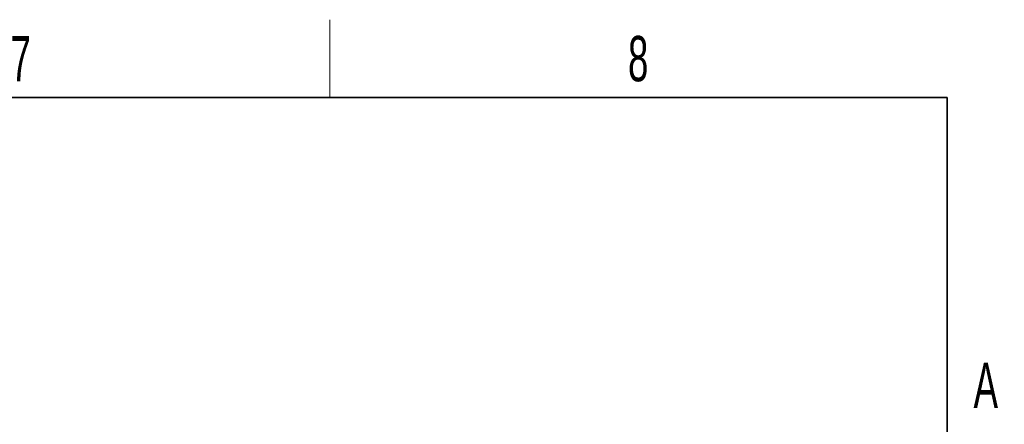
# Paper-space layout 'Blatt2' of a CAD drawing. Header units: millimetres. Extents: x 5 to 418, y 2 to 292.
# Tile 60 of 60: x 336 to 412, y 257 to 288. Entities that reach past the tile are written whole.
import ezdxf

# ---------------------------------------------------------------- set-up
doc = ezdxf.new("R2010")
doc.units = ezdxf.units.MM
doc.layers.add('SLD-0', color=7, linetype='Continuous')
doc.styles.add('SLDTEXTSTYLE0', font='TXT', dxfattribs={"width": 0.605})

psp = doc.layouts.new('Blatt2')

# ---------------------------------------------------------------- linework, layer by layer
at = {"layer": 'SLD-0', "lineweight": 18}
psp.add_line((360.25, 282.5), (360.25, 288.5), dxfattribs=at)
at = {"layer": 'SLD-0', "lineweight": 35}
for p, q in [((408, 282.5), (26, 282.5)), ((408, 12), (408, 282.5))]:
    psp.add_line(p, q, dxfattribs=at)

# ---------------------------------------------------------------- texts
at = {"layer": 'SLD-0', "char_height": 3.5, "attachment_point": 2, "style": 'SLDTEXTSTYLE0'}
for s, insert in [('7', (336.353, 287.243)), ('8', (384.103, 287.243)), ('A', (410.982, 262.001))]:
    psp.add_mtext(s, dxfattribs=dict(at, insert=insert))

doc.saveas('drawing.dxf')
